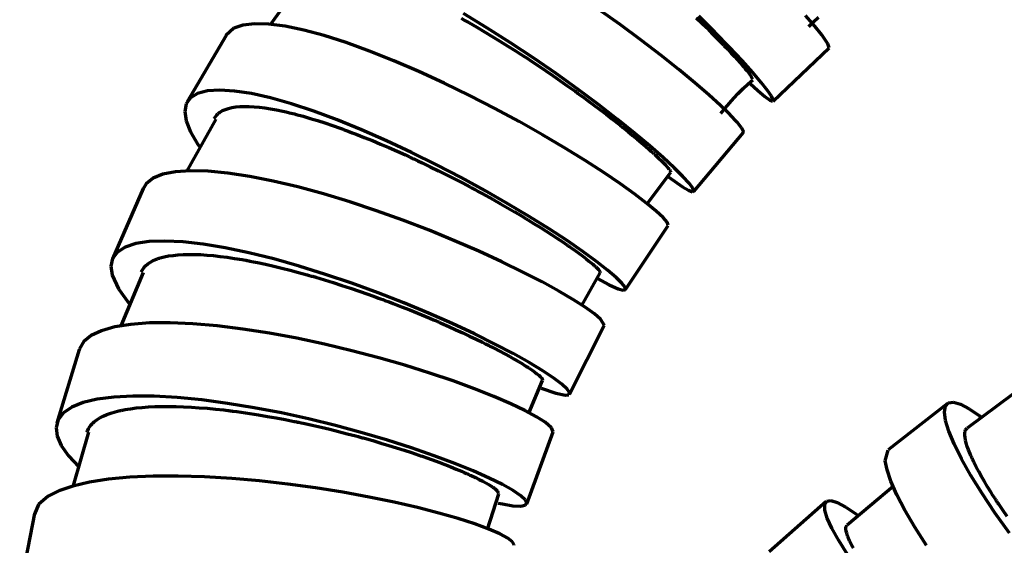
# Model space of a CAD drawing. Header units: millimetres. Extents: x 76 to 932, y 218 to 766.
# Tile 32 of 98: x 223 to 287, y 562 to 596. Entities that reach past the tile are written whole.
import ezdxf

# ---------------------------------------------------------------- set-up
doc = ezdxf.new("R2010")
doc.units = ezdxf.units.MM
doc.layers.add('Livello 1', color=18, linetype='Continuous', true_color=0x000000)

msp = doc.modelspace()

# ---------------------------------------------------------------- linework, layer by layer
at = {"layer": 'Livello 1', "color": 18, "lineweight": 70, "true_color": 0x000000}
for p, q in [((241.938, 598.607), (239.623, 595.422)), ((262.177, 595.436), (260.749, 596.452)), ((251.935, 595.842), (252.186, 595.701)), ((253.603, 595.228), (252.083, 596.149)), ((252.186, 595.701), (252.438, 595.559)), ((267.087, 595.863), (267.42, 595.542)), ((268.289, 594.939), (267.242, 595.969)), ((274.721, 595.327), (274.127, 596.015)), ((274.647, 595.612), (274.957, 595.912)), ((237.297, 595.196), (236.786, 594.72)), ((237.877, 595.397), (237.297, 595.196)), ((238.627, 595.485), (237.877, 595.397)), ((239.538, 595.461), (238.627, 595.485)), ((240.599, 595.32), (239.538, 595.461)), ((241.796, 595.073), (240.599, 595.32)), ((243.113, 594.72), (241.796, 595.073)), ((252.438, 595.559), (252.939, 595.267)), ((252.939, 595.267), (253.44, 594.974)), ((255.12, 594.265), (253.603, 595.228)), ((263.532, 594.438), (262.177, 595.436)), ((267.42, 595.542), (267.738, 595.235)), ((267.738, 595.235), (268.042, 594.932)), ((274.347, 595.302), (274.647, 595.612)), ((275.173, 594.766), (274.721, 595.327)), ((236.792, 594.73), (234.293, 590.462)), ((244.533, 594.268), (243.113, 594.72)), ((253.44, 594.974), (253.941, 594.67)), ((253.941, 594.67), (254.441, 594.367)), ((264.796, 593.467), (263.532, 594.438)), ((268.042, 594.932), (268.332, 594.642)), ((269.226, 593.983), (268.289, 594.939)), ((268.332, 594.642), (268.471, 594.501)), ((268.471, 594.501), (268.607, 594.364)), ((275.567, 594.194), (275.173, 594.766)), ((246.037, 593.725), (244.533, 594.268)), ((254.441, 594.367), (254.941, 594.053)), ((254.941, 594.053), (255.44, 593.739)), ((256.615, 593.273), (255.12, 594.265)), ((268.607, 594.364), (268.674, 594.296)), ((268.674, 594.296), (268.74, 594.229)), ((268.74, 594.229), (268.773, 594.194)), ((268.773, 594.194), (268.805, 594.162)), ((268.805, 594.162), (268.837, 594.127)), ((268.837, 594.127), (268.869, 594.095)), ((268.869, 594.095), (269.113, 593.841)), ((269.113, 593.841), (269.34, 593.598)), ((270.043, 593.118), (269.226, 593.983)), ((272.039, 590.508), (275.644, 593.93)), ((275.647, 593.933), (275.567, 594.194)), ((247.606, 593.104), (246.037, 593.725)), ((255.44, 593.739), (255.565, 593.658)), ((255.565, 593.658), (255.689, 593.58)), ((255.689, 593.58), (255.814, 593.499)), ((255.814, 593.499), (255.938, 593.418)), ((255.938, 593.418), (256.184, 593.259)), ((256.184, 593.259), (256.429, 593.097)), ((258.068, 592.272), (256.615, 593.273)), ((265.954, 592.547), (264.796, 593.467)), ((269.34, 593.598), (269.549, 593.376)), ((269.549, 593.376), (269.741, 593.164)), ((269.741, 593.164), (269.916, 592.967)), ((249.218, 592.413), (247.606, 593.104)), ((256.429, 593.097), (256.913, 592.776)), ((256.913, 592.776), (257.389, 592.455)), ((266.992, 591.686), (265.954, 592.547)), ((269.916, 592.967), (270.074, 592.787)), ((270.728, 592.356), (270.043, 593.118)), ((270.074, 592.787), (270.147, 592.702)), ((270.147, 592.702), (270.215, 592.621)), ((270.215, 592.621), (270.231, 592.6)), ((270.231, 592.6), (270.247, 592.582)), ((270.247, 592.582), (270.263, 592.564)), ((270.263, 592.564), (270.279, 592.543)), ((270.279, 592.543), (270.309, 592.508)), ((250.852, 591.661), (249.218, 592.413)), ((257.389, 592.455), (257.858, 592.134)), ((257.858, 592.134), (258.319, 591.816)), ((259.461, 591.27), (258.068, 592.272)), ((270.309, 592.508), (270.338, 592.473)), ((270.338, 592.473), (270.443, 592.339)), ((270.443, 592.339), (270.528, 592.226)), ((270.528, 592.226), (270.596, 592.13)), ((270.596, 592.13), (270.645, 592.053)), ((270.645, 592.053), (270.677, 591.993)), ((270.677, 591.993), (270.691, 591.951)), ((270.691, 591.936), (270.687, 591.929)), ((270.691, 591.951), (270.691, 591.943)), ((270.691, 591.943), (270.691, 591.936)), ((271.276, 591.711), (270.728, 592.356)), ((252.486, 590.868), (250.852, 591.661)), ((258.319, 591.816), (258.774, 591.495)), ((258.774, 591.495), (259.221, 591.178)), ((260.777, 590.289), (259.461, 591.27)), ((267.896, 590.903), (266.992, 591.686)), ((269.795, 591.004), (270.098, 591.307)), ((270.098, 591.307), (270.41, 591.6)), ((270.41, 591.6), (270.73, 591.884)), ((270.553, 591.637), (271.047, 591.185)), ((271.68, 591.192), (271.276, 591.711)), ((234.501, 590.716), (234.225, 590.324)), ((234.956, 590.998), (234.501, 590.716)), ((235.587, 591.164), (234.956, 590.998)), ((236.385, 591.217), (235.587, 591.164)), ((237.338, 591.153), (236.385, 591.217)), ((238.436, 590.984), (237.338, 591.153)), ((239.662, 590.705), (238.436, 590.984)), ((241.002, 590.324), (239.662, 590.705)), ((254.099, 590.038), (252.486, 590.868)), ((259.221, 591.178), (259.277, 591.136)), ((259.277, 591.136), (259.332, 591.097)), ((259.332, 591.097), (259.387, 591.058)), ((259.387, 591.058), (259.442, 591.019)), ((259.442, 591.019), (259.551, 590.938)), ((259.551, 590.938), (259.659, 590.86)), ((259.659, 590.86), (259.873, 590.705)), ((259.873, 590.705), (260.083, 590.55)), ((268.657, 590.211), (267.896, 590.903)), ((269.218, 590.373), (269.502, 590.693)), ((269.502, 590.693), (269.795, 591.004)), ((271.047, 591.185), (271.503, 590.8)), ((271.503, 590.8), (271.826, 590.571)), ((271.937, 590.815), (271.68, 591.192)), ((272.047, 590.578), (271.937, 590.815)), ((234.225, 590.324), (234.133, 589.827)), ((236.746, 589.971), (236.949, 590.035)), ((236.949, 590.035), (237.172, 590.088)), ((237.172, 590.088), (237.416, 590.127)), ((237.416, 590.127), (237.68, 590.151)), ((237.68, 590.151), (237.82, 590.155)), ((237.82, 590.155), (237.965, 590.158)), ((237.965, 590.158), (238.04, 590.162)), ((238.04, 590.162), (238.115, 590.158)), ((238.115, 590.158), (238.154, 590.158)), ((238.154, 590.158), (238.192, 590.158)), ((238.192, 590.158), (238.232, 590.158)), ((238.232, 590.158), (238.271, 590.158)), ((238.271, 590.158), (238.594, 590.141)), ((238.594, 590.141), (238.933, 590.109)), ((238.933, 590.109), (239.289, 590.063)), ((239.289, 590.063), (239.661, 590.007)), ((239.661, 590.007), (240.049, 589.936)), ((242.437, 589.852), (241.002, 590.324)), ((255.67, 589.192), (254.099, 590.038)), ((260.083, 590.55), (260.493, 590.247)), ((260.493, 590.247), (260.89, 589.947)), ((261.999, 589.343), (260.777, 590.289)), ((269.265, 589.619), (268.657, 590.211)), ((268.68, 589.707), (268.944, 590.044)), ((268.944, 590.044), (269.218, 590.373)), ((271.826, 590.571), (272.009, 590.497)), ((272.009, 590.497), (272.047, 590.578)), ((234.133, 589.827), (234.227, 589.227)), ((236.019, 589.375), (236.145, 589.566)), ((236.145, 589.566), (236.201, 589.629)), ((236.201, 589.629), (236.262, 589.689)), ((236.262, 589.689), (236.295, 589.717)), ((236.295, 589.717), (236.329, 589.742)), ((236.329, 589.742), (236.347, 589.756)), ((236.347, 589.756), (236.365, 589.77)), ((236.365, 589.77), (236.384, 589.784)), ((236.384, 589.784), (236.402, 589.795)), ((236.402, 589.795), (236.564, 589.89)), ((236.564, 589.89), (236.746, 589.971)), ((240.049, 589.936), (240.454, 589.852)), ((240.454, 589.852), (240.663, 589.806)), ((240.663, 589.806), (240.876, 589.756)), ((240.876, 589.756), (240.984, 589.732)), ((240.984, 589.732), (241.093, 589.703)), ((241.093, 589.703), (241.202, 589.675)), ((241.202, 589.675), (241.312, 589.647)), ((241.312, 589.647), (241.76, 589.527)), ((241.76, 589.527), (242.218, 589.393)), ((242.218, 589.393), (242.686, 589.248)), ((243.948, 589.291), (242.437, 589.852)), ((260.89, 589.947), (261.275, 589.654)), ((261.275, 589.654), (261.646, 589.368)), ((261.646, 589.368), (261.827, 589.227)), ((269.716, 589.142), (269.265, 589.619)), ((234.227, 589.227), (234.502, 588.532)), ((236.14, 589.351), (234.244, 585.971)), ((242.686, 589.248), (243.164, 589.097)), ((243.164, 589.097), (243.653, 588.931)), ((243.653, 588.931), (244.152, 588.754)), ((245.515, 588.656), (243.948, 589.291)), ((244.152, 588.754), (244.279, 588.709)), ((257.177, 588.338), (255.67, 589.192)), ((261.827, 589.227), (262.004, 589.086)), ((263.112, 588.447), (261.999, 589.343)), ((262.004, 589.086), (262.091, 589.019)), ((262.091, 589.019), (262.178, 588.948)), ((262.178, 588.948), (262.221, 588.913)), ((262.221, 588.913), (262.264, 588.881)), ((262.264, 588.881), (262.307, 588.846)), ((262.307, 588.846), (262.348, 588.814)), ((262.348, 588.814), (262.677, 588.55)), ((270.004, 588.786), (269.716, 589.142)), ((270.13, 588.557), (270.004, 588.786)), ((234.502, 588.532), (234.956, 587.752)), ((244.279, 588.709), (244.405, 588.663)), ((244.405, 588.663), (244.469, 588.638)), ((244.469, 588.638), (244.534, 588.613)), ((244.534, 588.613), (244.598, 588.592)), ((244.598, 588.592), (244.662, 588.567)), ((244.662, 588.567), (244.92, 588.469)), ((244.92, 588.469), (245.178, 588.37)), ((245.178, 588.37), (245.698, 588.169)), ((247.118, 587.954), (245.515, 588.656)), ((245.698, 588.169), (246.22, 587.957)), ((258.602, 587.498), (257.177, 588.338)), ((262.677, 588.55), (262.986, 588.296)), ((262.986, 588.296), (263.279, 588.052)), ((264.101, 587.618), (263.112, 588.447)), ((266.922, 584.687), (270.123, 588.483)), ((270.128, 588.49), (270.13, 588.557)), ((234.956, 587.752), (235.123, 587.509)), ((246.22, 587.957), (246.746, 587.735)), ((246.746, 587.735), (247.275, 587.509)), ((248.737, 587.199), (247.118, 587.954)), ((247.275, 587.509), (247.807, 587.276)), ((259.927, 586.68), (258.602, 587.498)), ((263.279, 588.052), (263.553, 587.82)), ((263.553, 587.82), (263.811, 587.601)), ((263.811, 587.601), (264.051, 587.389)), ((264.956, 586.867), (264.101, 587.618)), ((247.807, 587.276), (248.343, 587.036)), ((248.343, 587.036), (248.477, 586.973)), ((248.477, 586.973), (248.612, 586.913)), ((248.612, 586.913), (248.679, 586.881)), ((248.679, 586.881), (248.747, 586.849)), ((250.349, 586.401), (248.737, 587.199)), ((248.747, 586.849), (248.814, 586.818)), ((248.814, 586.818), (248.881, 586.789)), ((264.051, 587.389), (264.164, 587.29)), ((264.164, 587.29), (264.274, 587.192)), ((264.274, 587.192), (264.3, 587.167)), ((264.3, 587.167), (264.327, 587.142)), ((264.327, 587.142), (264.352, 587.121)), ((264.352, 587.121), (264.378, 587.096)), ((264.378, 587.096), (264.429, 587.05)), ((264.429, 587.05), (264.478, 587.005)), ((264.478, 587.005), (264.662, 586.832)), ((264.662, 586.832), (264.826, 586.677)), ((265.666, 586.211), (264.956, 586.867)), ((248.881, 586.789), (249.149, 586.662)), ((249.149, 586.662), (249.416, 586.535)), ((249.416, 586.535), (249.947, 586.281)), ((249.947, 586.281), (250.473, 586.024)), ((251.934, 585.579), (250.349, 586.401)), ((261.134, 585.9), (259.927, 586.68)), ((264.826, 586.677), (264.97, 586.532)), ((264.97, 586.532), (265.094, 586.405)), ((265.094, 586.405), (265.2, 586.292)), ((265.2, 586.292), (265.285, 586.193)), ((265.285, 586.193), (265.32, 586.147)), ((266.224, 585.657), (265.666, 586.211)), ((232.719, 585.795), (232.091, 585.537)), ((233.527, 585.957), (232.719, 585.795)), ((234.504, 586.02), (233.527, 585.957)), ((235.638, 585.992), (234.504, 586.02)), ((236.912, 585.869), (235.638, 585.992)), ((238.312, 585.657), (236.912, 585.869)), ((239.817, 585.357), (238.312, 585.657)), ((250.473, 586.024), (250.995, 585.763)), ((250.995, 585.763), (251.513, 585.498)), ((253.47, 584.74), (251.934, 585.579)), ((262.208, 585.174), (261.134, 585.9)), ((263.923, 583.89), (265.446, 585.929)), ((265.31, 585.601), (266.191, 584.99)), ((265.32, 586.147), (265.351, 586.109)), ((265.351, 586.109), (265.357, 586.101)), ((265.357, 586.101), (265.364, 586.091)), ((265.364, 586.091), (265.37, 586.084)), ((265.37, 586.084), (265.376, 586.073)), ((265.376, 586.073), (265.386, 586.059)), ((265.386, 586.059), (265.396, 586.041)), ((265.396, 586.041), (265.421, 585.992)), ((265.421, 585.992), (265.426, 585.96)), ((265.426, 585.96), (265.423, 585.95)), ((266.623, 585.22), (266.224, 585.657)), ((231.65, 585.188), (231.444, 584.86)), ((232.091, 585.537), (231.65, 585.188)), ((241.408, 584.98), (239.817, 585.357)), ((243.063, 584.528), (241.408, 584.98)), ((251.513, 585.498), (252.026, 585.234)), ((252.026, 585.234), (252.536, 584.966)), ((252.536, 584.966), (252.599, 584.93)), ((252.599, 584.93), (252.662, 584.898)), ((263.136, 584.51), (262.208, 585.174)), ((266.191, 584.99), (266.594, 584.761)), ((266.86, 584.902), (266.623, 585.22)), ((231.447, 584.867), (229.472, 580.344)), ((244.761, 584.013), (243.063, 584.528)), ((252.662, 584.898), (252.725, 584.863)), ((252.725, 584.863), (252.789, 584.828)), ((252.789, 584.828), (252.914, 584.761)), ((252.914, 584.761), (253.038, 584.694)), ((253.038, 584.694), (253.285, 584.56)), ((253.285, 584.56), (253.529, 584.426)), ((254.94, 583.9), (253.47, 584.74)), ((253.529, 584.426), (254.01, 584.161)), ((263.907, 583.921), (263.136, 584.51)), ((266.594, 584.761), (266.843, 584.669)), ((266.843, 584.669), (266.933, 584.719)), ((266.933, 584.719), (266.86, 584.902)), ((246.477, 583.445), (244.761, 584.013)), ((254.01, 584.161), (254.478, 583.897)), ((254.478, 583.897), (254.935, 583.632)), ((256.322, 583.075), (254.94, 583.9)), ((264.512, 583.42), (263.907, 583.921)), ((248.19, 582.831), (246.477, 583.445)), ((254.935, 583.632), (255.381, 583.375)), ((255.381, 583.375), (255.601, 583.244)), ((255.601, 583.244), (255.817, 583.117)), ((255.817, 583.117), (255.924, 583.05)), ((255.924, 583.05), (256.03, 582.986)), ((257.6, 582.274), (256.322, 583.075)), ((264.945, 583.018), (264.512, 583.42)), ((265.203, 582.718), (264.945, 583.018)), ((249.875, 582.186), (248.19, 582.831)), ((256.03, 582.986), (256.083, 582.955)), ((256.083, 582.955), (256.136, 582.923)), ((256.136, 582.923), (256.188, 582.891)), ((256.188, 582.891), (256.24, 582.859)), ((256.24, 582.859), (256.649, 582.609)), ((256.649, 582.609), (257.04, 582.366)), ((262.525, 578.369), (265.271, 582.496)), ((265.276, 582.507), (265.203, 582.718)), ((251.512, 581.515), (249.875, 582.186)), ((257.04, 582.366), (257.414, 582.129)), ((257.414, 582.129), (257.772, 581.9)), ((258.759, 581.519), (257.6, 582.274)), ((257.772, 581.9), (258.112, 581.678)), ((230.971, 581.325), (230.288, 581.099)), ((231.828, 581.459), (230.971, 581.325)), ((232.849, 581.494), (231.828, 581.459)), ((234.019, 581.438), (232.849, 581.494)), ((235.323, 581.29), (234.019, 581.438)), ((236.744, 581.053), (235.323, 581.29)), ((253.078, 580.838), (251.512, 581.515)), ((258.112, 581.678), (258.436, 581.462)), ((258.436, 581.462), (258.592, 581.357)), ((258.592, 581.357), (258.743, 581.251)), ((258.743, 581.251), (258.781, 581.226)), ((259.781, 580.817), (258.759, 581.519)), ((258.781, 581.226), (258.817, 581.201)), ((258.817, 581.201), (258.854, 581.177)), ((258.854, 581.177), (258.891, 581.152)), ((258.891, 581.152), (258.962, 581.099)), ((229.79, 580.778), (229.482, 580.365)), ((230.288, 581.099), (229.79, 580.778)), ((232.547, 580.411), (232.803, 580.478)), ((232.803, 580.478), (233.079, 580.531)), ((233.079, 580.531), (233.374, 580.573)), ((233.374, 580.573), (233.69, 580.605)), ((233.69, 580.605), (234.025, 580.626)), ((234.025, 580.626), (234.38, 580.633)), ((234.38, 580.633), (234.565, 580.633)), ((234.565, 580.633), (234.755, 580.63)), ((234.755, 580.63), (234.804, 580.63)), ((234.804, 580.63), (234.852, 580.63)), ((234.852, 580.63), (234.901, 580.626)), ((234.901, 580.626), (234.95, 580.626)), ((234.95, 580.626), (235.049, 580.623)), ((235.049, 580.623), (235.15, 580.616)), ((235.15, 580.616), (235.559, 580.591)), ((235.559, 580.591), (235.982, 580.552)), ((235.982, 580.552), (236.42, 580.506)), ((236.42, 580.506), (236.873, 580.446)), ((238.263, 580.732), (236.744, 581.053)), ((239.859, 580.337), (238.263, 580.732)), ((254.552, 580.161), (253.078, 580.838)), ((258.962, 581.099), (259.033, 581.053)), ((259.033, 581.053), (259.301, 580.863)), ((259.301, 580.863), (259.549, 580.683)), ((259.549, 580.683), (259.776, 580.513)), ((259.776, 580.513), (259.983, 580.355)), ((260.656, 580.178), (259.781, 580.817)), ((229.482, 580.365), (229.369, 579.868)), ((229.369, 579.868), (229.451, 579.289)), ((231.485, 579.773), (231.605, 579.907)), ((231.605, 579.907), (231.747, 580.03)), ((231.747, 580.03), (231.912, 580.14)), ((231.912, 580.14), (232.101, 580.242)), ((232.101, 580.242), (232.204, 580.288)), ((232.204, 580.288), (232.312, 580.33)), ((232.312, 580.33), (232.369, 580.351)), ((232.369, 580.351), (232.427, 580.372)), ((232.427, 580.372), (232.457, 580.383)), ((232.457, 580.383), (232.486, 580.39)), ((232.486, 580.39), (232.517, 580.401)), ((232.517, 580.401), (232.547, 580.411)), ((236.873, 580.446), (237.339, 580.379)), ((237.339, 580.379), (237.82, 580.298)), ((237.82, 580.298), (237.943, 580.277)), ((237.943, 580.277), (238.066, 580.256)), ((238.066, 580.256), (238.129, 580.242)), ((238.129, 580.242), (238.191, 580.231)), ((238.191, 580.231), (238.253, 580.221)), ((238.253, 580.221), (238.316, 580.207)), ((238.316, 580.207), (238.568, 580.157)), ((238.568, 580.157), (238.823, 580.108)), ((238.823, 580.108), (239.337, 579.998)), ((239.337, 579.998), (239.859, 579.878)), ((241.511, 579.875), (239.859, 580.337)), ((239.859, 579.878), (240.387, 579.751)), ((243.198, 579.349), (241.511, 579.875)), ((255.916, 579.497), (254.552, 580.161)), ((259.983, 580.355), (260.17, 580.207)), ((260.17, 580.207), (260.336, 580.073)), ((260.336, 580.073), (260.412, 580.009)), ((260.412, 580.009), (260.482, 579.945)), ((260.482, 579.945), (260.499, 579.931)), ((260.499, 579.931), (260.515, 579.917)), ((260.515, 579.917), (260.531, 579.903)), ((260.531, 579.903), (260.547, 579.889)), ((260.547, 579.889), (260.577, 579.861)), ((260.577, 579.861), (260.606, 579.836)), ((260.606, 579.836), (260.708, 579.737)), ((261.373, 579.621), (260.656, 580.178)), ((229.451, 579.289), (229.859, 578.407)), ((231.446, 579.476), (230.018, 576.04)), ((231.332, 579.512), (231.485, 579.773)), ((240.387, 579.751), (240.923, 579.617)), ((240.923, 579.617), (241.466, 579.473)), ((241.466, 579.473), (242.017, 579.321)), ((242.017, 579.321), (242.156, 579.282)), ((242.156, 579.282), (242.295, 579.24)), ((242.295, 579.24), (242.365, 579.222)), ((242.365, 579.222), (242.435, 579.201)), ((242.435, 579.201), (242.505, 579.18)), ((244.896, 578.774), (243.198, 579.349)), ((257.151, 578.862), (255.916, 579.497)), ((259.712, 577.349), (260.901, 579.445)), ((260.708, 579.737), (260.788, 579.653)), ((260.788, 579.653), (260.846, 579.579)), ((260.846, 579.579), (260.882, 579.522)), ((260.882, 579.522), (260.894, 579.455)), ((261.922, 579.152), (261.373, 579.621)), ((242.505, 579.18), (242.575, 579.159)), ((242.575, 579.159), (242.854, 579.078)), ((242.854, 579.078), (243.133, 578.993)), ((243.133, 578.993), (243.691, 578.82)), ((243.691, 578.82), (244.249, 578.64)), ((244.249, 578.64), (244.805, 578.457)), ((246.583, 578.157), (244.896, 578.774)), ((258.241, 578.263), (257.151, 578.862)), ((260.721, 579.071), (261.482, 578.672)), ((261.482, 578.672), (262.045, 578.425)), ((262.299, 578.781), (261.922, 579.152)), ((262.501, 578.517), (262.299, 578.781)), ((229.859, 578.407), (230.596, 577.413)), ((244.805, 578.457), (245.361, 578.27)), ((245.361, 578.27), (245.917, 578.076)), ((245.917, 578.076), (246.472, 577.875)), ((248.237, 577.511), (246.583, 578.157)), ((259.175, 577.712), (258.241, 578.263)), ((262.045, 578.425), (262.371, 578.337)), ((262.371, 578.337), (262.524, 578.369)), ((262.524, 578.369), (262.501, 578.517)), ((246.472, 577.875), (246.611, 577.825)), ((246.611, 577.825), (246.749, 577.776)), ((246.749, 577.776), (246.887, 577.723)), ((246.887, 577.723), (247.024, 577.674)), ((247.024, 577.674), (247.297, 577.571)), ((247.297, 577.571), (247.568, 577.469)), ((247.568, 577.469), (248.103, 577.261)), ((249.837, 576.848), (248.237, 577.511)), ((259.938, 577.226), (259.175, 577.712)), ((248.103, 577.261), (248.63, 577.053)), ((248.63, 577.053), (249.149, 576.845)), ((249.149, 576.845), (249.659, 576.633)), ((251.36, 576.178), (249.837, 576.848)), ((260.523, 576.806), (259.938, 577.226)), ((260.924, 576.464), (260.523, 576.806)), ((230.659, 576.128), (229.628, 575.963)), ((231.85, 576.217), (230.659, 576.128)), ((233.187, 576.231), (231.85, 576.217)), ((234.65, 576.167), (233.187, 576.231)), ((236.221, 576.03), (234.65, 576.167)), ((237.877, 575.825), (236.221, 576.03)), ((249.659, 576.633), (249.911, 576.527)), ((249.911, 576.527), (250.161, 576.421)), ((250.161, 576.421), (250.285, 576.368)), ((250.285, 576.368), (250.409, 576.312)), ((250.409, 576.312), (250.47, 576.287)), ((250.47, 576.287), (250.532, 576.259)), ((250.532, 576.259), (250.593, 576.234)), ((250.593, 576.234), (250.655, 576.206)), ((250.655, 576.206), (251.135, 575.994)), ((252.788, 575.511), (251.36, 576.178)), ((258.92, 571.638), (261.163, 576.047)), ((261.167, 576.058), (260.924, 576.464)), ((228.101, 575.402), (227.625, 575.014)), ((228.771, 575.719), (228.101, 575.402)), ((229.628, 575.963), (228.771, 575.719)), ((239.597, 575.557), (237.877, 575.825)), ((241.356, 575.232), (239.597, 575.557)), ((251.135, 575.994), (251.6, 575.786)), ((251.6, 575.786), (252.049, 575.578)), ((252.049, 575.578), (252.484, 575.373)), ((254.102, 574.862), (252.788, 575.511)), ((227.625, 575.014), (227.349, 574.559)), ((243.132, 574.855), (241.356, 575.232)), ((244.898, 574.432), (243.132, 574.855)), ((252.484, 575.373), (252.904, 575.172)), ((252.904, 575.172), (253.308, 574.975)), ((253.308, 574.975), (253.504, 574.876)), ((253.504, 574.876), (253.697, 574.781)), ((253.697, 574.781), (253.792, 574.731)), ((255.284, 574.245), (254.102, 574.862)), ((227.33, 574.502), (225.89, 569.789)), ((227.349, 574.559), (227.318, 574.456)), ((246.633, 573.977), (244.898, 574.432)), ((253.792, 574.731), (253.886, 574.686)), ((253.886, 574.686), (253.979, 574.636)), ((253.979, 574.636), (254.07, 574.59)), ((254.07, 574.59), (254.423, 574.403)), ((254.423, 574.403), (254.756, 574.227)), ((254.756, 574.227), (255.068, 574.054)), ((256.32, 573.666), (255.284, 574.245)), ((248.312, 573.493), (246.633, 573.977)), ((249.913, 572.992), (248.312, 573.493)), ((255.068, 574.054), (255.36, 573.888)), ((255.36, 573.888), (255.632, 573.73)), ((255.632, 573.73), (255.883, 573.578)), ((255.883, 573.578), (256.002, 573.507)), ((256.002, 573.507), (256.115, 573.433)), ((257.197, 573.137), (256.32, 573.666)), ((251.415, 572.484), (249.913, 572.992)), ((256.115, 573.433), (256.143, 573.416)), ((256.143, 573.416), (256.17, 573.401)), ((256.17, 573.401), (256.197, 573.384)), ((256.197, 573.384), (256.223, 573.366)), ((256.223, 573.366), (256.275, 573.331)), ((256.275, 573.331), (256.325, 573.299)), ((256.325, 573.299), (256.511, 573.172)), ((256.511, 573.172), (256.675, 573.056)), ((256.675, 573.056), (256.816, 572.95)), ((256.816, 572.95), (256.933, 572.855)), ((257.901, 572.671), (257.197, 573.137)), ((252.796, 571.98), (251.415, 572.484)), ((256.294, 570.413), (257.185, 572.512)), ((256.933, 572.855), (257.028, 572.77)), ((257.028, 572.77), (257.101, 572.692)), ((257.101, 572.692), (257.115, 572.675)), ((257.115, 572.675), (257.128, 572.657)), ((257.128, 572.657), (257.134, 572.65)), ((257.134, 572.65), (257.14, 572.643)), ((257.14, 572.643), (257.145, 572.636)), ((257.145, 572.636), (257.15, 572.629)), ((257.15, 572.629), (257.166, 572.601)), ((257.166, 572.601), (257.176, 572.572)), ((257.176, 572.572), (257.176, 572.527)), ((258.428, 572.276), (257.901, 572.671)), ((258.769, 571.962), (258.428, 572.276)), ((254.039, 571.486), (252.796, 571.98)), ((257.083, 572.012), (258.039, 571.687)), ((258.039, 571.687), (258.659, 571.564)), ((258.659, 571.564), (258.884, 571.599)), ((258.921, 571.733), (258.769, 571.962)), ((258.884, 571.599), (258.921, 571.733)), ((287.476, 571.634), (284.548, 569.436)), ((227.575, 571.087), (226.848, 570.791)), ((228.484, 571.302), (227.575, 571.087)), ((229.56, 571.447), (228.484, 571.302)), ((230.79, 571.511), (229.56, 571.447)), ((232.158, 571.5), (230.79, 571.511)), ((233.644, 571.419), (232.158, 571.5)), ((235.228, 571.264), (233.644, 571.419)), ((236.89, 571.041), (235.228, 571.264)), ((238.607, 570.759), (236.89, 571.041)), ((255.129, 571.013), (254.039, 571.486)), ((256.049, 570.576), (255.129, 571.013)), ((283.274, 571.034), (279.451, 568.039)), ((283.145, 570.861), (283.342, 571.077)), ((283.342, 571.077), (283.666, 571.123)), ((283.666, 571.123), (284.113, 570.996)), ((284.113, 570.996), (284.675, 570.699)), ((226.312, 570.428), (225.973, 569.99)), ((226.848, 570.791), (226.312, 570.428)), ((229.108, 570.315), (229.368, 570.41)), ((229.368, 570.41), (229.652, 570.495)), ((229.652, 570.495), (229.803, 570.533)), ((229.803, 570.533), (229.959, 570.572)), ((229.959, 570.572), (229.999, 570.579)), ((229.999, 570.579), (230.039, 570.59)), ((230.039, 570.59), (230.08, 570.597)), ((230.08, 570.597), (230.121, 570.607)), ((230.121, 570.607), (230.204, 570.622)), ((230.204, 570.622), (230.288, 570.639)), ((230.288, 570.639), (230.636, 570.696)), ((230.636, 570.696), (231.001, 570.745)), ((231.001, 570.745), (231.385, 570.784)), ((231.385, 570.784), (231.787, 570.812)), ((231.787, 570.812), (232.208, 570.833)), ((232.208, 570.833), (232.646, 570.844)), ((232.646, 570.844), (232.872, 570.847)), ((232.872, 570.847), (233.103, 570.847)), ((233.103, 570.847), (233.337, 570.844)), ((233.337, 570.844), (233.575, 570.84)), ((233.575, 570.84), (234.059, 570.823)), ((234.059, 570.823), (234.554, 570.798)), ((234.554, 570.798), (235.061, 570.763)), ((235.061, 570.763), (235.579, 570.724)), ((235.579, 570.724), (236.109, 570.671)), ((236.109, 570.671), (236.65, 570.615)), ((236.65, 570.615), (236.787, 570.597)), ((236.787, 570.597), (236.925, 570.579)), ((236.925, 570.579), (236.994, 570.572)), ((236.994, 570.572), (237.064, 570.565)), ((237.064, 570.565), (237.133, 570.555)), ((237.133, 570.555), (237.203, 570.548)), ((237.203, 570.548), (237.482, 570.509)), ((237.482, 570.509), (237.761, 570.47)), ((237.761, 570.47), (238.323, 570.389)), ((238.323, 570.389), (238.888, 570.301)), ((240.355, 570.424), (238.607, 570.759)), ((242.11, 570.036), (240.355, 570.424)), ((256.79, 570.177), (256.049, 570.576)), ((283.082, 570.48), (283.145, 570.861)), ((283.154, 569.941), (283.082, 570.48)), ((284.675, 570.699), (285.341, 570.234)), ((225.973, 569.99), (225.837, 569.493)), ((228.08, 569.634), (228.144, 569.708)), ((228.144, 569.708), (228.178, 569.743)), ((228.178, 569.743), (228.214, 569.778)), ((228.214, 569.778), (228.232, 569.796)), ((228.232, 569.796), (228.251, 569.814)), ((228.251, 569.814), (228.27, 569.831)), ((228.27, 569.831), (228.29, 569.849)), ((228.29, 569.849), (228.46, 569.976)), ((228.46, 569.976), (228.654, 570.099)), ((228.654, 570.099), (228.869, 570.212)), ((228.869, 570.212), (229.108, 570.315)), ((238.888, 570.301), (239.457, 570.205)), ((239.457, 570.205), (240.029, 570.103)), ((240.029, 570.103), (240.605, 569.994)), ((240.605, 569.994), (241.185, 569.881)), ((241.185, 569.881), (241.258, 569.863)), ((241.258, 569.863), (241.33, 569.849)), ((241.33, 569.849), (241.403, 569.835)), ((241.403, 569.835), (241.476, 569.821)), ((241.476, 569.821), (241.621, 569.789)), ((241.621, 569.789), (241.766, 569.757)), ((241.766, 569.757), (242.055, 569.697)), ((242.055, 569.697), (242.343, 569.634)), ((243.851, 569.609), (242.11, 570.036)), ((257.343, 569.828), (256.79, 570.177)), ((257.76, 569.468), (257.343, 569.828)), ((283.361, 569.253), (283.154, 569.941)), ((285.341, 570.234), (285.382, 570.202)), ((225.837, 569.493), (225.905, 568.932)), ((227.925, 569.182), (226.944, 565.743)), ((227.835, 569.189), (227.854, 569.242)), ((227.854, 569.242), (227.925, 569.405)), ((227.925, 569.405), (228.022, 569.56)), ((228.022, 569.56), (228.08, 569.634)), ((242.343, 569.634), (242.915, 569.503)), ((242.915, 569.503), (243.482, 569.369)), ((243.482, 569.369), (244.044, 569.232)), ((245.552, 569.15), (243.851, 569.609)), ((244.044, 569.232), (244.602, 569.087)), ((244.602, 569.087), (244.879, 569.016)), ((247.192, 568.667), (245.552, 569.15)), ((256.161, 564.575), (257.86, 569.21)), ((257.863, 569.218), (257.76, 569.468)), ((283.704, 568.424), (283.361, 569.253)), ((284.387, 569.094), (284.389, 569.126)), ((284.387, 569.059), (284.387, 569.094)), ((284.387, 569.045), (284.387, 569.059)), ((284.389, 569.126), (284.396, 569.186)), ((284.396, 569.186), (284.406, 569.239)), ((284.406, 569.239), (284.439, 569.334)), ((284.439, 569.334), (284.488, 569.408)), ((284.488, 569.408), (284.536, 569.45)), ((225.905, 568.932), (226.175, 568.321)), ((244.879, 569.016), (245.155, 568.942)), ((245.155, 568.942), (245.292, 568.907)), ((245.292, 568.907), (245.429, 568.868)), ((245.429, 568.868), (245.498, 568.851)), ((245.498, 568.851), (245.566, 568.829)), ((245.566, 568.829), (245.635, 568.812)), ((245.635, 568.812), (245.703, 568.794)), ((245.703, 568.794), (246.241, 568.643)), ((246.241, 568.643), (246.767, 568.487)), ((246.767, 568.487), (247.281, 568.336)), ((248.748, 568.17), (247.192, 568.667)), ((284.178, 567.468), (283.704, 568.424)), ((284.387, 569.027), (284.387, 569.045)), ((284.388, 569.009), (284.387, 569.027)), ((284.389, 568.988), (284.388, 569.009)), ((284.404, 568.837), (284.389, 568.988)), ((284.437, 568.664), (284.404, 568.837)), ((284.485, 568.473), (284.437, 568.664)), ((284.55, 568.265), (284.485, 568.473)), ((226.175, 568.321), (226.648, 567.662)), ((247.281, 568.336), (247.781, 568.18)), ((247.781, 568.18), (248.269, 568.025)), ((248.269, 568.025), (248.745, 567.87)), ((248.745, 567.87), (248.978, 567.792)), ((250.201, 567.669), (248.748, 568.17)), ((248.978, 567.792), (249.208, 567.711)), ((279.267, 567.337), (279.441, 568.029)), ((284.631, 568.039), (284.55, 568.265)), ((284.729, 567.796), (284.631, 568.039)), ((284.784, 567.669), (284.729, 567.796)), ((226.648, 567.662), (227.314, 566.963)), ((249.208, 567.711), (249.322, 567.672)), ((249.322, 567.672), (249.435, 567.634)), ((249.435, 567.634), (249.491, 567.616)), ((249.491, 567.616), (249.547, 567.595)), ((249.547, 567.595), (249.603, 567.577)), ((249.603, 567.577), (249.658, 567.556)), ((249.658, 567.556), (250.089, 567.401)), ((250.089, 567.401), (250.502, 567.249)), ((251.529, 567.171), (250.201, 567.669)), ((250.502, 567.249), (250.895, 567.101)), ((252.717, 566.688), (251.529, 567.171)), ((279.382, 566.752), (279.267, 567.337)), ((284.779, 566.399), (284.178, 567.468)), ((284.843, 567.535), (284.784, 567.669)), ((284.859, 567.503), (284.843, 567.535)), ((284.874, 567.468), (284.859, 567.503)), ((284.891, 567.432), (284.874, 567.468)), ((284.907, 567.397), (284.891, 567.432)), ((284.94, 567.327), (284.907, 567.397)), ((284.974, 567.256), (284.94, 567.327)), ((285.121, 566.963), (284.974, 567.256)), ((250.895, 567.101), (251.27, 566.953)), ((251.27, 566.953), (251.626, 566.808)), ((251.626, 566.808), (251.963, 566.667)), ((251.963, 566.667), (252.124, 566.596)), ((252.124, 566.596), (252.281, 566.529)), ((252.281, 566.529), (252.319, 566.512)), ((253.748, 566.23), (252.717, 566.688)), ((279.632, 566.021), (279.382, 566.752)), ((285.283, 566.66), (285.121, 566.963)), ((285.459, 566.339), (285.283, 566.66)), ((227.985, 565.961), (226.917, 565.718)), ((229.217, 566.152), (227.985, 565.961)), ((230.595, 566.279), (229.217, 566.152)), ((232.099, 566.346), (230.595, 566.279)), ((233.71, 566.353), (232.099, 566.346)), ((235.406, 566.304), (233.71, 566.353)), ((237.162, 566.198), (235.406, 566.304)), ((238.956, 566.043), (237.162, 566.198)), ((240.762, 565.841), (238.956, 566.043)), ((252.319, 566.512), (252.357, 566.494)), ((252.357, 566.494), (252.395, 566.48)), ((252.395, 566.48), (252.433, 566.462)), ((252.433, 566.462), (252.506, 566.427)), ((252.506, 566.427), (252.578, 566.395)), ((252.578, 566.395), (252.852, 566.268)), ((252.852, 566.268), (253.103, 566.145)), ((253.103, 566.145), (253.331, 566.025)), ((253.331, 566.025), (253.536, 565.916)), ((253.536, 565.916), (253.718, 565.81)), ((254.609, 565.806), (253.748, 566.23)), ((280.014, 565.154), (279.632, 566.021)), ((285.5, 565.235), (284.779, 566.399)), ((285.651, 566.007), (285.459, 566.339)), ((285.858, 565.662), (285.651, 566.007)), ((226.025, 565.411), (225.321, 565.055)), ((226.917, 565.718), (226.025, 565.411)), ((242.556, 565.598), (240.762, 565.841)), ((244.312, 565.319), (242.556, 565.598)), ((246.009, 565.009), (244.312, 565.319)), ((253.718, 565.81), (253.878, 565.711)), ((253.878, 565.711), (253.914, 565.686)), ((253.914, 565.686), (253.948, 565.665)), ((253.948, 565.665), (253.965, 565.651)), ((253.965, 565.651), (253.982, 565.64)), ((253.982, 565.64), (253.998, 565.63)), ((253.998, 565.63), (254.014, 565.619)), ((254.014, 565.619), (254.073, 565.573)), ((254.073, 565.573), (254.125, 565.535)), ((254.125, 565.535), (254.212, 565.457)), ((254.212, 565.457), (254.274, 565.39)), ((254.274, 565.39), (254.312, 565.326)), ((254.312, 565.326), (254.325, 565.277)), ((254.325, 565.277), (254.318, 565.238)), ((255.288, 565.425), (254.609, 565.806)), ((255.779, 565.094), (255.288, 565.425)), ((279.779, 565.69), (276.819, 563.192)), ((286.08, 565.305), (285.858, 565.662)), ((286.197, 565.118), (286.08, 565.305)), ((225.321, 565.055), (224.713, 564.522)), ((247.621, 564.677), (246.009, 565.009)), ((249.127, 564.332), (247.621, 564.677)), ((253.646, 562.942), (254.363, 565.221)), ((254.324, 564.617), (254.594, 564.561)), ((256.073, 564.822), (255.779, 565.094)), ((256.065, 564.483), (256.169, 564.617)), ((256.169, 564.617), (256.073, 564.822)), ((275.462, 564.716), (271.792, 561.478)), ((275.365, 564.536), (275.497, 564.741)), ((275.497, 564.741), (275.766, 564.783)), ((275.766, 564.783), (276.169, 564.663)), ((276.169, 564.663), (276.734, 564.36)), ((280.527, 564.166), (280.014, 565.154)), ((286.334, 563.993), (285.5, 565.235)), ((286.318, 564.931), (286.197, 565.118)), ((286.349, 564.885), (286.318, 564.931)), ((286.38, 564.836), (286.349, 564.885)), ((286.411, 564.79), (286.38, 564.836)), ((286.443, 564.741), (286.411, 564.79)), ((286.506, 564.646), (286.443, 564.741)), ((286.571, 564.55), (286.506, 564.646)), ((224.713, 564.522), (224.439, 563.915)), ((250.506, 563.975), (249.127, 564.332)), ((254.594, 564.561), (255.271, 564.452)), ((255.271, 564.452), (255.764, 564.427)), ((255.764, 564.427), (256.065, 564.483)), ((275.376, 564.173), (275.365, 564.536)), ((275.53, 563.658), (275.376, 564.173)), ((276.734, 564.36), (277.43, 563.876)), ((281.164, 563.076), (280.527, 564.166)), ((287.269, 562.691), (286.334, 563.993)), ((286.836, 564.159), (286.571, 564.55)), ((287.112, 563.764), (286.836, 564.159)), ((224.446, 563.954), (223.495, 559.114)), ((251.741, 563.622), (250.506, 563.975)), ((252.813, 563.277), (251.741, 563.622)), ((275.826, 563.002), (275.53, 563.658)), ((253.711, 562.945), (252.813, 563.277)), ((254.422, 562.638), (253.711, 562.945)), ((276.264, 562.211), (275.826, 563.002)), ((276.729, 563.03), (276.746, 563.114)), ((276.729, 562.931), (276.729, 563.03)), ((276.746, 562.811), (276.729, 562.931)), ((276.746, 563.114), (276.781, 563.174)), ((276.781, 562.673), (276.746, 562.811)), ((276.781, 563.174), (276.786, 563.182)), ((276.786, 563.182), (276.792, 563.189)), ((276.792, 563.189), (276.798, 563.196)), ((276.798, 563.196), (276.804, 563.199)), ((276.804, 563.199), (276.809, 563.206)), ((281.917, 561.89), (281.164, 563.076)), ((254.936, 562.363), (254.422, 562.638)), ((255.247, 562.127), (254.936, 562.363)), ((255.354, 561.933), (255.247, 562.127)), ((276.837, 561.301), (276.264, 562.211)), ((276.833, 562.515), (276.781, 562.673)), ((276.865, 562.43), (276.833, 562.515)), ((276.902, 562.342), (276.865, 562.43)), ((276.913, 562.317), (276.902, 562.342)), ((276.923, 562.293), (276.913, 562.317)), ((276.933, 562.271), (276.923, 562.293)), ((276.944, 562.247), (276.933, 562.271)), ((276.967, 562.197), (276.944, 562.247)), ((276.99, 562.148), (276.967, 562.197)), ((277.094, 561.94), (276.99, 562.148)), ((255.351, 561.904), (255.354, 561.933)), ((277.215, 561.714), (277.094, 561.94))]:
    msp.add_line(p, q, dxfattribs=at)

doc.saveas('drawing.dxf')
